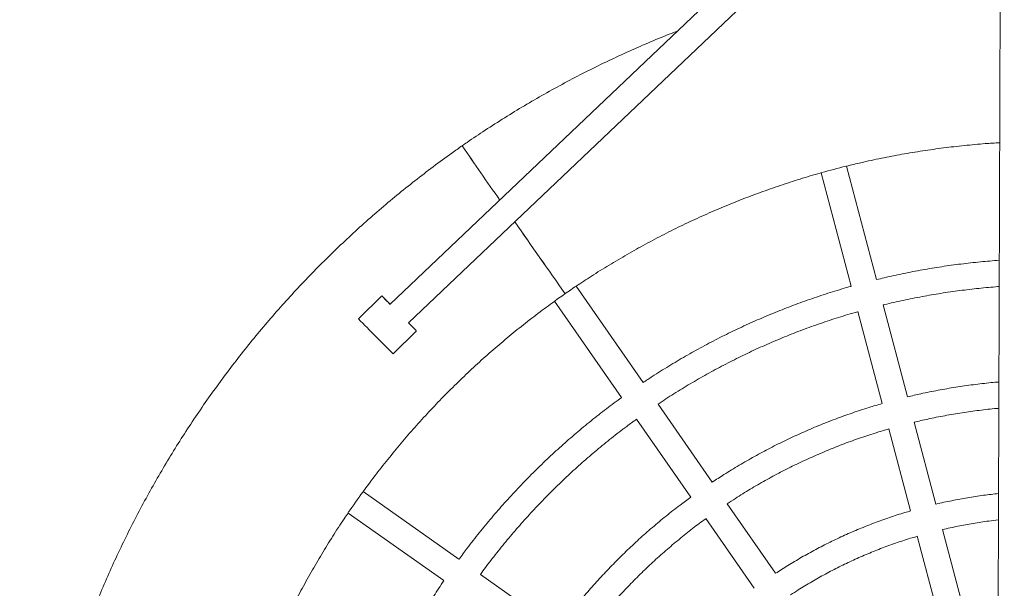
# Model space of a CAD drawing. Header units: millimetres. Extents: x 4385 to 11928, y 17253 to 36963.
# Tile 211 of 256: x 7692.348 to 7692.951, y 18769.635 to 18769.984. Entities that reach past the tile are written whole.
import ezdxf

# ---------------------------------------------------------------- set-up
doc = ezdxf.new("R2010")
doc.units = ezdxf.units.MM
doc.layers.add('БЛАГО_Ботаническая_Р$0$БЛАГО_МАФ', color=7, linetype='Continuous', lineweight=0, true_color=0x000000)

# ---------------------------------------------------------------- blocks, each defined once
blk = doc.blocks.new('БЛАГО_Ботаническая_Р$0$дио 1.15')
at = {"layer": 'БЛАГО_Ботаническая_Р$0$БЛАГО_МАФ'}
for p, q in [((0.29075, 0.42986), (0.24954, 0.37099)), ((0.42384, 0.40964), (0.40965, 0.42384)), ((0.26269, 0.36178), (0.30391, 0.42064)), ((0.77213, 0.03476), (0.41868, 0.40452)), ((0.38835, 0.40255), (0.40255, 0.38835)), ((0.40733, 0.39316), (0.75323, 0.03129)), ((0.2201, 0.30095), (0.25348, 0.34862)), ((0.42088, 0.30367), (0.36202, 0.26245)), ((0.37123, 0.2493), (0.4301, 0.29051)), ((0.34886, 0.25324), (0.30119, 0.21986)), ((0.3104, 0.2067), (0.35807, 0.24008)), ((0.28803, 0.21064), (0.2455, 0.18086)), ((0.25471, 0.16771), (0.29724, 0.19749)), ((0.50001, 0.14059), (0.43059, 0.12199)), ((0.43475, 0.10648), (0.50417, 0.12508)), ((0.41508, 0.11783), (0.35886, 0.10277)), ((0.34335, 0.09861), (0.2932, 0.08517)), ((0.36302, 0.08726), (0.41924, 0.10232)), ((0.27768, 0.08101), (0.22615, 0.06721)), ((0.29735, 0.06966), (0.3475, 0.0831)), ((0.23031, 0.0517), (0.28183, 0.0655)), ((1.39611, 0.03129), (-1.40011, 0.03129))]:
    blk.add_line(p, q, dxfattribs=at)
at = {"layer": 'БЛАГО_Ботаническая_Р$0$БЛАГО_МАФ', "flags": 128}
blk.add_lwpolyline([(0.40737, 0.39321), (0.40611, 0.39195), (0.40498, 0.39082), (0.40404, 0.38987), (0.40332, 0.38914), (0.40283, 0.38864), (0.40258, 0.38839), (0.40258, 0.38838), (0.40283, 0.38862), (0.40332, 0.3891), (0.40404, 0.38982), (0.40498, 0.39075), (0.40611, 0.39188), (0.40736, 0.39312)], dxfattribs=at)
at = {"layer": 'БЛАГО_Ботаническая_Р$0$БЛАГО_МАФ'}
for centre, radius, start, end in [((-0.67023, -0.95657), 1.68698, 54.74075, 55.25947), ((2.17927, -1.36709), 2.51773, 134.65722, 135.34246), ((0.9339, -0.10984), 0.72803, 134.4755, 135.05885), ((0.04334, 0.78192), 0.53232, 314.84357, 315.62594), ((2.48169, -2.50187), 3.47247, 124.47938, 125.14591), ((2.56982, -2.62865), 3.62686, 124.49328, 125.13144), ((3.45938, -3.96145), 5.22887, 124.8772, 125.46635), ((3.23784, -3.64702), 4.84423, 124.85409, 125.49002), ((-1.53848, -1.07809), 2.39764, 34.81756, 35.18252), ((-4.65357, -1.24864), 5.33761, 14.91827, 15.0822)]:
    blk.add_arc(centre, radius, start, end, dxfattribs=at)
for points, knots in [([(0.51589, 0.36059), (0.51439, 0.36271), (0.51017, 0.36869), (0.50302, 0.37838), (0.49437, 0.38959), (0.48548, 0.40061), (0.47633, 0.41142), (0.46695, 0.42203), (0.45734, 0.43242), (0.44749, 0.4426), (0.43742, 0.45255), (0.42712, 0.46227), (0.41661, 0.47177), (0.4059, 0.48102), (0.39497, 0.49003), (0.38385, 0.4988), (0.37254, 0.50731), (0.36103, 0.51557), (0.34935, 0.52357), (0.33749, 0.5313), (0.32546, 0.53877), (0.31326, 0.54597), (0.30091, 0.55289), (0.2884, 0.55953), (0.27575, 0.56589), (0.26296, 0.57197), (0.25004, 0.57776), (0.23699, 0.58325), (0.22382, 0.58846), (0.21054, 0.59337), (0.19715, 0.59798), (0.18366, 0.60228), (0.17008, 0.60629), (0.15641, 0.60999), (0.14266, 0.61338), (0.12884, 0.61647), (0.11495, 0.61924), (0.10101, 0.6217), (0.08701, 0.62385), (0.07297, 0.62569), (0.05889, 0.62721), (0.04479, 0.62842), (0.03065, 0.62931), (0.0165, 0.62988), (0.00235, 0.63014), (-0.01181, 0.63007), (-0.02597, 0.6297), (-0.04011, 0.629), (-0.05424, 0.62799), (-0.06833, 0.62666), (-0.0824, 0.62502), (-0.09642, 0.62306), (-0.1104, 0.62079), (-0.12432, 0.61821), (-0.13818, 0.61531), (-0.15198, 0.61211), (-0.16569, 0.6086), (-0.17933, 0.60478), (-0.19288, 0.60065), (-0.20633, 0.59623), (-0.21968, 0.59151), (-0.23292, 0.58648), (-0.24604, 0.58116), (-0.25904, 0.57555), (-0.27191, 0.56965), (-0.28465, 0.56347), (-0.29725, 0.557), (-0.30969, 0.55025), (-0.32199, 0.54322), (-0.33412, 0.53592), (-0.34609, 0.52835), (-0.35788, 0.52051), (-0.3695, 0.51241), (-0.38093, 0.50405), (-0.39217, 0.49544), (-0.40321, 0.48658), (-0.41406, 0.47747), (-0.4247, 0.46813), (-0.43512, 0.45854), (-0.44533, 0.44873), (-0.45532, 0.43869), (-0.46507, 0.42843), (-0.4746, 0.41796), (-0.48389, 0.40727), (-0.49294, 0.39638), (-0.50174, 0.38528), (-0.51029, 0.374), (-0.51859, 0.36252), (-0.52663, 0.35086), (-0.5344, 0.33903), (-0.54191, 0.32702), (-0.54915, 0.31485), (-0.55611, 0.30252), (-0.56279, 0.29004), (-0.5692, 0.27741), (-0.57532, 0.26464), (-0.58114, 0.25173), (-0.58624, 0.23983), (-0.58925, 0.23218), (-0.59054, 0.22891)], [0, 0, 0, 0, 0.005721, 0.016105, 0.02649, 0.036875, 0.04726, 0.057645, 0.06803, 0.078415, 0.088799, 0.099184, 0.109569, 0.119954, 0.130339, 0.140724, 0.151109, 0.161494, 0.171879, 0.182263, 0.192648, 0.203033, 0.213418, 0.223803, 0.234188, 0.244573, 0.254957, 0.265342, 0.275727, 0.286112, 0.296497, 0.306882, 0.317267, 0.327652, 0.338036, 0.348421, 0.358806, 0.369191, 0.379576, 0.389961, 0.400346, 0.410731, 0.421115, 0.4315, 0.441885, 0.45227, 0.462655, 0.47304, 0.483425, 0.493809, 0.504194, 0.514579, 0.524964, 0.535349, 0.545734, 0.556119, 0.566504, 0.576888, 0.587273, 0.597658, 0.608043, 0.618428, 0.628813, 0.639198, 0.649583, 0.659968, 0.670352, 0.680737, 0.691122, 0.701507, 0.711892, 0.722277, 0.732662, 0.743046, 0.753431, 0.763816, 0.774201, 0.784586, 0.794971, 0.805356, 0.81574, 0.826125, 0.83651, 0.846895, 0.85728, 0.867665, 0.87805, 0.888435, 0.898819, 0.909204, 0.919589, 0.929974, 0.940359, 0.950744, 0.961129, 0.971514, 0.981898, 0.992283, 1, 1, 1, 1]), ([(0.14082, 0.49973), (0.14325, 0.49904), (0.14981, 0.49719), (0.16039, 0.49383), (0.17257, 0.48969), (0.18464, 0.48523), (0.1966, 0.48049), (0.20843, 0.47545), (0.22014, 0.47012), (0.23171, 0.4645), (0.24315, 0.4586), (0.25443, 0.45241), (0.26556, 0.44596), (0.27651, 0.43922), (0.28491, 0.43383), (0.28959, 0.43062), (0.29073, 0.42983)], [0, 0, 0, 0, 0.045625, 0.12306, 0.200496, 0.277931, 0.355367, 0.432802, 0.510237, 0.587673, 0.665109, 0.742543, 0.819979, 0.897415, 0.97485, 1, 1, 1, 1]), ([(0.24953, 0.37098), (0.24641, 0.37306), (0.23997, 0.37734), (0.23, 0.38349), (0.21968, 0.38952), (0.2092, 0.39526), (0.19858, 0.40073), (0.18782, 0.40591), (0.17692, 0.4108), (0.16589, 0.41541), (0.15475, 0.41972), (0.14349, 0.42372), (0.13266, 0.42729), (0.12553, 0.42937), (0.12222, 0.43033)], [0, 0, 0, 0, 0.079793, 0.164489, 0.249183, 0.333879, 0.418574, 0.503269, 0.587964, 0.67266, 0.757355, 0.84205, 0.926745, 1, 1, 1, 1]), ([(0.30389, 0.42061), (0.30538, 0.41955), (0.31035, 0.41599), (0.31861, 0.40966), (0.32868, 0.40164), (0.33853, 0.39337), (0.34817, 0.38486), (0.35761, 0.37611), (0.36682, 0.36713), (0.37581, 0.35793), (0.38458, 0.34851), (0.3931, 0.33888), (0.40139, 0.32904), (0.40942, 0.31899), (0.41591, 0.31052), (0.41964, 0.30535), (0.42086, 0.30365)], [0, 0, 0, 0, 0.033041, 0.110477, 0.187912, 0.265348, 0.342783, 0.420219, 0.497654, 0.57509, 0.652525, 0.72996, 0.807396, 0.884831, 0.962267, 1, 1, 1, 1]), ([(0.36201, 0.26244), (0.36179, 0.26275), (0.35927, 0.2663), (0.35421, 0.27292), (0.3468, 0.2823), (0.33912, 0.29145), (0.33121, 0.3004), (0.32306, 0.30913), (0.31468, 0.31765), (0.30608, 0.32594), (0.29726, 0.334), (0.28823, 0.34183), (0.27899, 0.3494), (0.27048, 0.35606), (0.26497, 0.36008), (0.26267, 0.36175)], [0, 0, 0, 0, 0.00793, 0.092626, 0.177321, 0.262017, 0.346711, 0.431407, 0.516102, 0.600798, 0.685494, 0.770189, 0.854884, 0.93958, 1, 1, 1, 1]), ([(0.58653, 0.22893), (0.58589, 0.23059), (0.58354, 0.23666), (0.57919, 0.24701), (0.57348, 0.25997), (0.56746, 0.27278), (0.56116, 0.28546), (0.55457, 0.298), (0.54771, 0.31039), (0.54057, 0.32262), (0.53317, 0.33469), (0.52562, 0.34637), (0.51981, 0.35497), (0.51657, 0.35961), (0.51589, 0.36059)], [0, 0, 0, 0, 0.035774, 0.130316, 0.224859, 0.3194, 0.413942, 0.508485, 0.603027, 0.697569, 0.79211, 0.886652, 0.976221, 1, 1, 1, 1]), ([(0.25347, 0.34861), (0.25632, 0.34651), (0.26232, 0.34209), (0.27124, 0.33503), (0.28026, 0.32753), (0.28906, 0.31978), (0.29766, 0.3118), (0.30604, 0.30359), (0.31419, 0.29515), (0.32211, 0.2865), (0.3298, 0.27763), (0.33723, 0.26856), (0.34359, 0.26042), (0.34736, 0.25524), (0.34883, 0.25322)], [0, 0, 0, 0, 0.078484, 0.165097, 0.251711, 0.338324, 0.424938, 0.51155, 0.598164, 0.684778, 0.771391, 0.858005, 0.944617, 1, 1, 1, 1]), ([(0.30116, 0.21984), (0.29955, 0.22204), (0.29577, 0.22716), (0.28955, 0.235), (0.28254, 0.24337), (0.27529, 0.25153), (0.2678, 0.25948), (0.26009, 0.2672), (0.25215, 0.2747), (0.244, 0.28196), (0.23564, 0.28898), (0.22768, 0.29532), (0.22241, 0.2992), (0.22008, 0.30092)], [0, 0, 0, 0, 0.071072, 0.165891, 0.260709, 0.355528, 0.450348, 0.545168, 0.639986, 0.734806, 0.829625, 0.924443, 1, 1, 1, 1]), ([(0.43008, 0.2905), (0.43215, 0.28742), (0.43661, 0.28078), (0.44314, 0.27036), (0.44973, 0.25931), (0.45603, 0.2481), (0.46207, 0.23674), (0.46781, 0.22523), (0.47328, 0.21358), (0.47845, 0.2018), (0.48333, 0.1899), (0.48792, 0.17788), (0.49222, 0.16575), (0.49618, 0.15352), (0.49877, 0.14512), (0.49995, 0.14078), (0.5, 0.14059)], [0, 0, 0, 0, 0.067054, 0.144489, 0.221924, 0.299359, 0.376794, 0.454229, 0.531664, 0.609099, 0.686534, 0.76397, 0.841405, 0.91884, 0.996275, 1, 1, 1, 1]), ([(0.21086, 0.28776), (0.21178, 0.2871), (0.21558, 0.28436), (0.22208, 0.27928), (0.23034, 0.27252), (0.2384, 0.2655), (0.24624, 0.25824), (0.25386, 0.25076), (0.26126, 0.24305), (0.26842, 0.23513), (0.27534, 0.227), (0.2819, 0.21885), (0.28603, 0.21332), (0.28802, 0.21064)], [0, 0, 0, 0, 0.030859, 0.128378, 0.225898, 0.323418, 0.420936, 0.518455, 0.615974, 0.713495, 0.811014, 0.908534, 1, 1, 1, 1]), ([(0.43057, 0.12198), (0.4303, 0.12292), (0.42898, 0.1277), (0.42629, 0.13623), (0.42248, 0.14755), (0.41835, 0.15876), (0.41393, 0.16986), (0.40922, 0.18084), (0.40422, 0.19169), (0.39893, 0.2024), (0.39335, 0.21296), (0.3875, 0.22338), (0.38137, 0.23363), (0.37594, 0.24227), (0.37245, 0.24742), (0.3712, 0.24927)], [0, 0, 0, 0, 0.020759, 0.105455, 0.19015, 0.274847, 0.359542, 0.444238, 0.528934, 0.613629, 0.698325, 0.783022, 0.867717, 0.952412, 1, 1, 1, 1]), ([(0.35807, 0.24008), (0.36021, 0.23685), (0.36451, 0.23036), (0.37063, 0.22039), (0.37651, 0.21024), (0.38212, 0.19993), (0.38744, 0.18947), (0.39248, 0.17888), (0.39723, 0.16815), (0.40169, 0.1573), (0.40586, 0.14633), (0.40971, 0.13525), (0.41278, 0.12575), (0.41445, 0.1199), (0.41504, 0.11782)], [0, 0, 0, 0, 0.085872, 0.172484, 0.259098, 0.345711, 0.432324, 0.518936, 0.605551, 0.692164, 0.778777, 0.86539, 0.952003, 1, 1, 1, 1]), ([(0.35883, 0.10276), (0.35805, 0.10544), (0.35624, 0.11161), (0.35304, 0.12116), (0.34932, 0.13142), (0.34528, 0.14157), (0.34096, 0.15159), (0.33635, 0.16149), (0.33145, 0.17125), (0.32627, 0.18086), (0.32081, 0.19031), (0.31553, 0.19893), (0.31194, 0.20432), (0.31037, 0.20669)], [0, 0, 0, 0, 0.072758, 0.167579, 0.262397, 0.357215, 0.452036, 0.546854, 0.641673, 0.736492, 0.831313, 0.926131, 1, 1, 1, 1]), ([(0.29721, 0.19746), (0.29831, 0.19582), (0.30141, 0.19121), (0.30619, 0.18346), (0.31158, 0.17423), (0.31668, 0.16485), (0.3215, 0.15531), (0.32603, 0.14564), (0.33027, 0.13584), (0.33423, 0.12592), (0.33788, 0.11588), (0.34092, 0.10677), (0.34262, 0.10098), (0.34331, 0.0986)], [0, 0, 0, 0, 0.054434, 0.151955, 0.249475, 0.346995, 0.444517, 0.542037, 0.639557, 0.737076, 0.834598, 0.932118, 1, 1, 1, 1]), ([(0.29316, 0.08516), (0.29283, 0.0863), (0.2916, 0.09061), (0.28914, 0.09799), (0.28579, 0.10728), (0.28212, 0.11646), (0.27817, 0.12552), (0.27392, 0.13444), (0.2694, 0.14322), (0.26458, 0.15185), (0.25971, 0.16003), (0.2563, 0.16524), (0.2547, 0.1677)], [0, 0, 0, 0, 0.038983, 0.147077, 0.255172, 0.363268, 0.47136, 0.579454, 0.687549, 0.795645, 0.903739, 1, 1, 1, 1]), ([(0.24152, 0.15847), (0.24255, 0.15691), (0.24536, 0.15268), (0.24964, 0.14559), (0.25438, 0.13723), (0.25884, 0.1287), (0.26301, 0.12003), (0.2669, 0.11123), (0.2705, 0.10231), (0.27378, 0.09327), (0.27616, 0.08616), (0.27735, 0.08204), (0.27764, 0.08101)], [0, 0, 0, 0, 0.065357, 0.177473, 0.289589, 0.401702, 0.513817, 0.625931, 0.738046, 0.850161, 0.962275, 1, 1, 1, 1]), ([(0.50413, 0.12507), (0.50487, 0.12214), (0.50664, 0.11506), (0.50911, 0.10373), (0.51157, 0.0911), (0.51371, 0.07842), (0.51555, 0.06568), (0.51706, 0.05291), (0.51816, 0.04144), (0.51863, 0.03422), (0.51882, 0.03129)], [0, 0, 0, 0, 0.095191, 0.23052, 0.365849, 0.501175, 0.636505, 0.771834, 0.907163, 1, 1, 1, 1]), ([(0.44682, 0.03129), (0.44651, 0.03515), (0.44587, 0.04297), (0.44451, 0.05473), (0.44284, 0.06656), (0.44086, 0.07834), (0.43855, 0.09006), (0.4365, 0.09944), (0.43512, 0.10488), (0.43471, 0.10647)], [0, 0, 0, 0, 0.15227, 0.308954, 0.46564, 0.622327, 0.779012, 0.935699, 1, 1, 1, 1]), ([(0.41922, 0.10232), (0.4193, 0.10203), (0.42037, 0.09795), (0.42213, 0.09002), (0.4245, 0.07853), (0.42651, 0.06698), (0.42824, 0.05537), (0.42961, 0.04372), (0.43043, 0.03569), (0.4307, 0.03154), (0.43071, 0.03129)], [0, 0, 0, 0, 0.012489, 0.175342, 0.338191, 0.501043, 0.663894, 0.826745, 0.989596, 1, 1, 1, 1]), ([(0.37229, 0.03129), (0.37216, 0.03289), (0.37172, 0.03811), (0.37064, 0.04693), (0.36907, 0.05773), (0.36716, 0.06848), (0.36516, 0.07833), (0.36364, 0.08456), (0.36299, 0.08725)], [0, 0, 0, 0, 0.084721, 0.276957, 0.469191, 0.661426, 0.853662, 1, 1, 1, 1]), ([(0.34748, 0.08309), (0.34814, 0.08032), (0.34964, 0.07409), (0.35161, 0.06432), (0.35344, 0.05379), (0.35492, 0.04322), (0.35583, 0.03571), (0.35615, 0.03173), (0.35619, 0.03129)], [0, 0, 0, 0, 0.16251, 0.36564, 0.568769, 0.771897, 0.975028, 1, 1, 1, 1]), ([(0.30402, 0.03129), (0.30367, 0.03433), (0.30293, 0.04065), (0.30142, 0.05019), (0.29956, 0.05989), (0.29819, 0.06638), (0.29736, 0.06962), (0.29735, 0.06966)], [0, 0, 0, 0, 0.236015, 0.489524, 0.74303, 0.996539, 1, 1, 1, 1]), ([(0.28183, 0.0655), (0.28255, 0.0624), (0.28397, 0.05617), (0.28571, 0.04672), (0.28702, 0.03842), (0.28761, 0.03326), (0.28784, 0.03129)], [0, 0, 0, 0, 0.27498, 0.551721, 0.828461, 1, 1, 1, 1])]:
    blk.add_open_spline(points, degree=3, knots=knots, dxfattribs=at)
blk = doc.blocks.new('*U1064')
at = {"layer": 'БЛАГО_Ботаническая_Р$0$БЛАГО_МАФ', "color": 1, "rotation": 89.8122082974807}
blk.add_blockref('БЛАГО_Ботаническая_Р$0$дио 1.15', (7692.9781, 18769.38939), dxfattribs=at)

msp = doc.modelspace()

# ---------------------------------------------------------------- block references
msp.add_blockref('*U1064', (0, 0))

doc.saveas('drawing.dxf')
